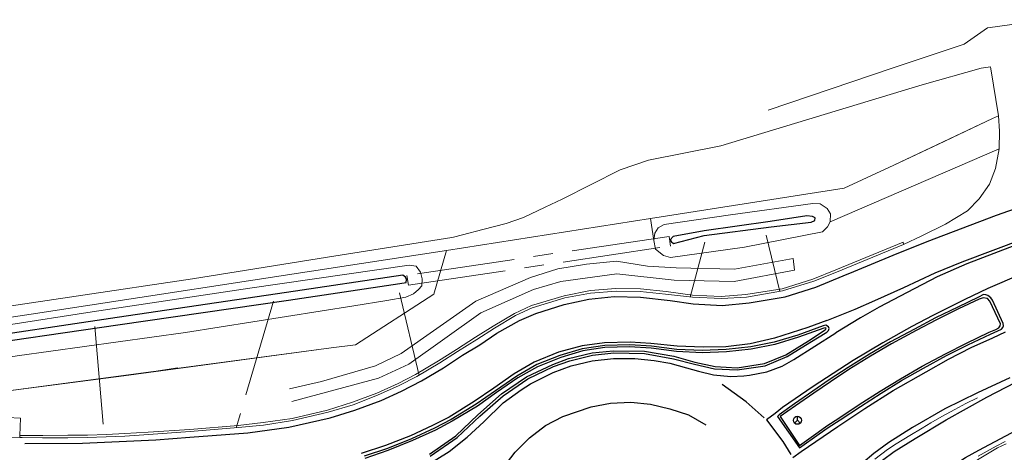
# Model space of a CAD drawing. Header units: metres. Extents: x 169249 to 194689, y 406250 to 412203.
# Tile 126 of 256: x 176067 to 176168, y 406508 to 406552. Entities that reach past the tile are written whole.
import ezdxf

# ---------------------------------------------------------------- set-up
doc = ezdxf.new("R2010")
doc.units = ezdxf.units.M
doc.linetypes.add('BGT_NLCS_N264$0$AM-AS', pattern=[16, 10, -2, 2, -2])
doc.layers.get('0').update_dxf_attribs({"linetype": 'CONTINUOUS'})
for name, color, linetype, lineweight in [('BGT_NLCS_N264$0$B-WE-AM-AS_KUNSTWERK_DUIKER-GV', 252, 'BGT_NLCS_N264$0$AM-AS', 18), ('BGT_NLCS_N264$0$B-WE-FV-GELEIDING_WILDRASTER-G', 252, 'CONTINUOUS', 18), ('BGT_NLCS_N264$0$B-WE-IE-TERREINAFSCHEIDING_KUNSTMATIG_HEKWERK-G', 252, 'BGT_NLCS_N264$0$IE-TERREINAFSCHEIDING-KUNSTMATIG', 18), ('BGT_NLCS_N264$0$B-WE-OG-BREUKLIJN-G', 252, 'CONTINUOUS', 18), ('BGT_NLCS_N264$0$B-WE-OG-TOPOGRAFIE_WATER-GV', 252, 'CONTINUOUS', 18), ('BGT_NLCS_N264$0$B-WE-OG-TOPOGRAFIE_WEG_BERM-GV', 252, 'CONTINUOUS', 18), ('BGT_NLCS_N264$0$B-WE-OG-TOPOGRAFIE_WEG_VERHARD-G', 252, 'CONTINUOUS', 18), ('BGT_NLCS_N264$0$B-WE-VW-BEWEGWIJZERING_DRAAGCONSTRUCTIE-S', 252, 'CONTINUOUS', 25), ('X-XX-AL-REFERENTIE-G', 7, 'CONTINUOUS', 18)]:
    doc.layers.add(name, color=color, linetype=linetype, lineweight=lineweight)
for name, color, linetype in [('BGT_NLCS_N264$0$B-WE-OG-TOPOGRAFIE_WATER_SLOOT-GV', 252, 'CONTINUOUS'), ('BGT_NLCS_N264$0$B-WE-OG-TOPOGRAFIE_WEG_VERKEERSEILAND-GV', 252, 'CONTINUOUS'), ('BGT_NLCS_N264$0$B-WE-VW-MARKERING-G', 252, 'CONTINUOUS')]:
    doc.layers.add(name, color=color, linetype=linetype)
doc.linetypes.add('BGT_NLCS_N264$0$IE-TERREINAFSCHEIDING-KUNSTMATIG', pattern='A,4,[82,NLCS.SHX,S=0.75,R=90,X=0,Y=0],4,-2', length=10)

# ---------------------------------------------------------------- blocks, each defined once
blk = doc.blocks.new('BGT_NLCS_N264$0$SIE-WEG_WEGWIJZER-SO')
for q in [(-0.29, -0.29), (0, 0.41), (0.29, -0.29)]:
    blk.add_line((0, 0), q)
blk.add_circle((0, 0), 0.413)
blk = doc.blocks.new('BGT_NLCS_N264')
at = {"layer": 'BGT_NLCS_N264$0$B-WE-AM-AS_KUNSTWERK_DUIKER-GV'}
for p, q in [((176137.4, 406529.24, 20.71), (176135.9, 406523.6, 21.08)), ((176143.65, 406529.95, 20.75), (176145.07, 406524.18, 20.97)), ((176106.21, 406524.05, 20.88), (176108.19, 406515.61, 21.03)), ((176093.32, 406523.21, 20.36), (176089.51, 406510.26, 20.83)), ((176075.06, 406520.6, 20.57), (176076.04, 406509.35, 20.86))]:
    blk.add_line(p, q, dxfattribs=at)
blk.add_polyline3d([(176133.89, 406528.83, 20.24), (176133.74, 406529.82, 20.24), (176106.95, 406525.83, 20.29), (176107.1, 406524.84, 20.29), (176133.89, 406528.83, 20.24)], dxfattribs=at)
at = {"layer": 'BGT_NLCS_N264$0$B-WE-FV-GELEIDING_WILDRASTER-G'}
for p, q in [((176078.03, 406515.57, 21.45), (176099.21, 406518.43, 21.55)), ((176078.03, 406515.57, 21.45), (176081.1, 406516.02, 21.43)), ((176081.1, 406516.02, 21.43), (176083.53, 406516.38, 21.42)), ((176065.69, 406513.95, 21.29), (176078.03, 406515.57, 21.45))]:
    blk.add_line(p, q, dxfattribs=at)
blk.add_polyline3d([(176099.21, 406518.43, 21.55), (176101.71, 406518.72, 21.61), (176109.7, 406523.91, 21.53), (176110.99, 406528.39, 21.61)], dxfattribs=at)
at = {"layer": 'BGT_NLCS_N264$0$B-WE-IE-TERREINAFSCHEIDING_KUNSTMATIG_HEKWERK-G'}
for p, q in [((176167.41, 406542.15, 21.59), (176166.79, 406541.88, 21.75)), ((176131.85, 406531.64, 21.6), (176110.99, 406528.39, 21.61)), ((176068.56, 406521.87, 21.68), (176032.47, 406516.34, 21.72))]:
    blk.add_line(p, q, dxfattribs=at)
for points in [[(176166.79, 406541.88, 21.75), (176161.29, 406539.26, 21.62), (176156.72, 406537.11, 21.6)], [(176156.72, 406537.11, 21.6), (176151.64, 406534.73, 21.59), (176131.85, 406531.64, 21.6)], [(176110.99, 406528.39, 21.61), (176102.3, 406527.04, 21.61), (176068.56, 406521.87, 21.68)], [(176095.21, 406512.95, 21.66), (176104.06, 406515.31, 21.74), (176107.14, 406516.74, 21.81), (176114.51, 406522.02, 21.73), (176119.9, 406524.39, 21.8), (176122.67, 406525.2, 21.86), (176128.4, 406525.99, 21.8), (176134.28, 406525.34, 21.83), (176140.39, 406525.19, 21.79), (176146.56, 406526.36, 21.66), (176146.44, 406527.55, 21.71), (176140.42, 406526.48, 21.82), (176134.46, 406526.61, 21.82), (176131.54, 406526.78, 21.64), (176128.38, 406527.3, 21.69), (176125.32, 406526.99, 21.8), (176122.39, 406526.5, 21.7), (176119.57, 406525.63, 21.71), (176113.99, 406523.21, 21.7), (176106.35, 406517.86, 21.8), (176103.75, 406516.59, 21.73), (176098.21, 406514.98, 21.73), (176094.97, 406514.23, 21.7)]]:
    blk.add_polyline3d(points, dxfattribs=at)
at = {"layer": 'BGT_NLCS_N264$0$B-WE-OG-BREUKLIJN-G'}
blk.add_polyline3d([(176154.76, 406507.03, 21.74), (176156.06, 406508.02, 21.73), (176156.96, 406508.62, 21.71), (176158.34, 406509.46, 21.71), (176159.61, 406510.23, 21.71), (176160.51, 406510.77, 21.71), (176161.61, 406511.41, 21.71), (176162.95, 406512.14, 21.7), (176164.08, 406512.74, 21.69), (176165.27, 406513.31, 21.61)], dxfattribs=at)
at = {"layer": 'BGT_NLCS_N264$0$B-WE-OG-TOPOGRAFIE_WATER-GV'}
for points in [[(176149.2, 406533.15, 21.46), (176148.43, 406533.18, 21.36), (176140.02, 406532.02, 21.41), (176133.24, 406531.03, 21.35), (176132.64, 406530.68, 21.35), (176132.29, 406530.14, 21.38), (176132.2, 406529.4, 21.46)], [(176150.21, 406531.32, 21.49), (176150.24, 406532.13, 21.44), (176149.91, 406532.68, 21.48), (176149.2, 406533.15, 21.46)], [(176132.2, 406529.4, 21.46), (176132.36, 406528.5, 21.58), (176133.16, 406527.86, 21.66), (176133.9, 406527.67, 21.67), (176141.46, 406528.71, 21.56), (176149.44, 406530.3, 21.54), (176149.94, 406530.8, 21.5), (176150.21, 406531.32, 21.49)], [(176084.33, 406519.98, 21.3), (176101.52, 406522.72, 21.51), (176104.91, 406523.27, 21.48), (176106.84, 406523.61, 21.5), (176107.63, 406523.96, 21.51), (176108.15, 406524.39, 21.46), (176108.48, 406524.77, 21.42), (176108.5, 406525.49, 21.36), (176108.34, 406526.15, 21.35), (176107.91, 406526.78, 21.34), (176107.19, 406526.88, 21.36), (176090.91, 406524.52, 21.45), (176074.79, 406522.12, 21.54), (176066.04, 406520.75, 21.5), (176051.11, 406518.43, 21.51), (176041.37, 406516.65, 21.64), (176041.25, 406515.86, 21.46), (176041.42, 406515.23, 21.37), (176041.57, 406514.66, 21.33), (176042.05, 406514.22, 21.39), (176042.82, 406514.06, 21.44), (176056.95, 406516.02, 21.3), (176067.12, 406517.62, 21.42), (176084.33, 406519.98, 21.3)]]:
    blk.add_polyline3d(points, dxfattribs=at)
at = {"layer": 'BGT_NLCS_N264$0$B-WE-OG-TOPOGRAFIE_WATER_SLOOT-GV'}
for points in [[(176137.34, 406529.9, 20.26), (176144.19, 406530.78, 20.25), (176148.28, 406531.26, 20.35), (176148.64, 406531.44, 20.33), (176148.69, 406531.7, 20.34), (176148.39, 406531.85, 20.4), (176147.83, 406531.93, 20.31), (176144.06, 406531.35, 20.22), (176137.34, 406530.38, 20.24), (176134.15, 406529.82, 20.31), (176133.84, 406529.47, 20.29), (176133.95, 406529.28, 20.3), (176134.21, 406529.09, 20.37), (176137.34, 406529.9, 20.26)], [(176106.55, 406525.84, 20.37), (176094.66, 406524.09, 20.21), (176077.34, 406521.54, 20.26), (176060.91, 406519.07, 20.32), (176043.1, 406515.81, 20.39), (176042.63, 406515.7, 20.34), (176042.54, 406515.53, 20.3), (176042.63, 406515.2, 20.28), (176042.87, 406515.04, 20.34), (176043.84, 406515.14, 20.36), (176061, 406518.38, 20.31), (176077.41, 406520.78, 20.24), (176094.84, 406523.29, 20.23), (176106.22, 406525, 20.37), (176106.88, 406525.12, 20.38), (176106.92, 406525.41, 20.32), (176106.81, 406525.66, 20.36), (176106.55, 406525.84, 20.37)]]:
    blk.add_polyline3d(points, dxfattribs=at)
at = {"layer": 'BGT_NLCS_N264$0$B-WE-OG-TOPOGRAFIE_WEG_BERM-GV'}
for p, q in [((176166.79, 406541.88, 21.75), (176156.72, 406537.11, 21.6)), ((176167.49, 406538.76, 21.62), (176150.21, 406531.32, 21.49)), ((176132.2, 406529.4, 21.46), (176131.85, 406531.64, 21.6)), ((176068.56, 406521.87, 21.68), (176032.47, 406516.34, 21.72)), ((176099.21, 406518.43, 21.55), (176081.1, 406516.02, 21.35)), ((176067.41, 406509.25, 21.5), (176067.4, 406509.47, 21.65))]:
    blk.add_line(p, q, dxfattribs=at)
for points in [[(176167.49, 406538.76, 21.62), (176167.52, 406540.57, 21.66), (176167.41, 406542.15, 21.59)], [(176157.71, 406528.99, 21.56), (176159.59, 406529.87, 21.59), (176161.98, 406531.06, 21.59), (176164.24, 406532.43, 21.6), (176165.45, 406533.67, 21.58), (176166.5, 406535.15, 21.59), (176167.09, 406536.76, 21.6), (176167.49, 406538.76, 21.62)], [(176067.4, 406509.47, 21.65), (176069.74, 406509.47, 21.63), (176072.31, 406509.49, 21.62), (176074.3, 406509.49, 21.63), (176076.25, 406509.57, 21.62), (176078.12, 406509.67, 21.65), (176080.52, 406509.79, 21.61), (176084.77, 406510.09, 21.61), (176089.71, 406510.48, 21.6), (176092.28, 406510.78, 21.59), (176095.23, 406511.22, 21.62), (176098.84, 406512.05, 21.67), (176101.4, 406512.86, 21.75), (176103.87, 406513.8, 21.75), (176106.05, 406514.78, 21.79), (176107.84, 406515.71, 21.82), (176110.19, 406517.1, 21.84), (176112.01, 406518.24, 21.87), (176113.97, 406519.51, 21.87), (176115.77, 406520.63, 21.87), (176117.94, 406521.93, 21.87), (176119.69, 406522.75, 21.87), (176123.02, 406523.74, 21.85), (176125.71, 406524.27, 21.86), (176128.32, 406524.48, 21.87), (176130.81, 406524.44, 21.86), (176133.44, 406524.17, 21.88), (176136.14, 406523.8, 21.86), (176139.08, 406523.69, 21.84), (176141.59, 406523.89, 21.79), (176145.31, 406524.47, 21.76), (176148.45, 406525.45, 21.7), (176150.77, 406526.39, 21.7), (176157.66, 406529.22, 21.68), (176157.71, 406528.99, 21.56)], [(176067.41, 406509.25, 21.5), (176067.62, 406509.25, 21.5), (176069.73, 406509.21, 21.48), (176072.3, 406509.22, 21.5), (176074.27, 406509.26, 21.5), (176076.23, 406509.34, 21.49), (176078.14, 406509.41, 21.51), (176080.54, 406509.56, 21.49), (176084.8, 406509.88, 21.49), (176089.72, 406510.27, 21.48), (176092.31, 406510.53, 21.46), (176095.27, 406510.99, 21.5), (176098.92, 406511.84, 21.55), (176101.47, 406512.61, 21.59), (176103.95, 406513.59, 21.64), (176106.15, 406514.57, 21.67), (176107.97, 406515.49, 21.69), (176110.32, 406516.89, 21.71), (176112.12, 406518.05, 21.75), (176114.1, 406519.29, 21.76), (176115.9, 406520.42, 21.75), (176118.06, 406521.72, 21.75), (176119.76, 406522.53, 21.75), (176123.08, 406523.53, 21.74), (176125.73, 406524.02, 21.75), (176128.33, 406524.23, 21.75), (176130.8, 406524.18, 21.75), (176133.37, 406523.91, 21.76), (176136.14, 406523.6, 21.75), (176139.09, 406523.46, 21.69), (176141.64, 406523.62, 21.69), (176145.35, 406524.24, 21.65), (176148.54, 406525.24, 21.58), (176150.85, 406526.15, 21.58), (176157.71, 406528.99, 21.56)], [(176081.1, 406516.02, 21.35), (176081.04, 406516.02, 21.35), (176065.69, 406513.95, 21.29)], [(176067.4, 406509.47, 21.65), (176067.47, 406511.25, 21.5), (176066.14, 406511.29, 21.54), (176063.09, 406511.42, 21.53), (176056.51, 406511.55, 21.53), (176047.57, 406511.93, 21.55), (176042.42, 406512.06, 21.54), (176032.1, 406511.92, 21.52), (176023.3, 406511.48, 21.53), (176016.38, 406510.83, 21.53), (176014.05, 406510.61, 21.53), (176005.05, 406509.59, 21.52), (175993.13, 406507.82, 21.57), (175984.23, 406506.47, 21.56), (175975.49, 406505.22, 21.55), (175974.92, 406505.14, 21.55)], [(175948.96, 406499.26, 21.57), (175963.85, 406501.47, 21.57), (175975.21, 406503.16, 21.55), (175975.78, 406503.24, 21.55), (175984.52, 406504.49, 21.56), (175993.43, 406505.84, 21.57), (176005.31, 406507.61, 21.52), (176014.26, 406508.62, 21.53), (176016.57, 406508.84, 21.53), (176023.44, 406509.48, 21.53), (176032.16, 406509.93, 21.52), (176042.41, 406510.06, 21.54), (176047.5, 406509.93, 21.55), (176056.45, 406509.55, 21.53), (176063.03, 406509.42, 21.53), (176066.07, 406509.29, 21.54), (176067.41, 406509.25, 21.5)], [(176168.08, 406508.86, 21.5), (176167.16, 406508.38, 21.52), (176165.33, 406507.35, 21.54)], [(176168.19, 406508.62, 21.52), (176167.32, 406508.22, 21.63), (176165.43, 406507.09, 21.66), (176164.35, 406506.41, 21.68)]]:
    blk.add_polyline3d(points, dxfattribs=at)
at = {"layer": 'BGT_NLCS_N264$0$B-WE-OG-TOPOGRAFIE_WEG_VERHARD-G'}
for points in [[(176143.87, 406542.73, 21.59), (176156.64, 406547.04, 21.62), (176160.52, 406548.35, 21.63), (176163.89, 406549.48, 21.63), (176166.3, 406551.13, 21.67), (176166.33, 406551.13, 21.67), (176172.48, 406551.97, 21.68)], [(176167.41, 406542.15, 21.59), (176166.62, 406546.94, 21.67), (176166.58, 406547.16, 21.67), (176166.12, 406547.09, 21.67), (176165.63, 406547, 21.67), (176159.6, 406545.3, 21.55), (176158.58, 406544.99, 21.55), (176139.05, 406539.07, 21.58), (176131.64, 406537.6, 21.62), (176128.76, 406536.61, 21.62), (176122.83, 406533.63, 21.63), (176121.09, 406532.81, 21.62), (176118.86, 406531.75, 21.61), (176117.08, 406531.12, 21.6), (176114.72, 406530.52, 21.6), (176112.64, 406529.98, 21.6), (176111.71, 406529.75, 21.59), (176111.54, 406529.72, 21.6), (176098.85, 406527.69, 21.62), (176085.05, 406525.49, 21.65), (176073.15, 406523.72, 21.68), (176051.89, 406520.55, 21.73)]]:
    blk.add_polyline3d(points, dxfattribs=at)
at = {"layer": 'BGT_NLCS_N264$0$B-WE-OG-TOPOGRAFIE_WEG_VERKEERSEILAND-GV'}
for points in [[(176148.42, 406513.98, 21.85), (176146.56, 406512.7, 21.87), (176145, 406511.58, 21.86), (176144.83, 406511.41, 21.87), (176147.07, 406508.2, 21.86), (176149.08, 406509.63, 21.85), (176150, 406510.28, 21.81), (176151.22, 406511.08, 21.81), (176153.29, 406512.44, 21.78), (176155.42, 406513.8, 21.77), (176157.51, 406515.09, 21.76), (176159.73, 406516.36, 21.74), (176162.1, 406517.63, 21.73), (176164.26, 406518.72, 21.72), (176166.6, 406519.81, 21.71), (176167.73, 406520.35, 21.7), (176167.86, 406520.51, 21.71), (176167.92, 406520.69, 21.72), (176167.87, 406520.9, 21.73), (176166.79, 406523.29, 21.76), (176166.62, 406523.55, 21.78), (176166.33, 406523.77, 21.75), (176166.1, 406523.86, 21.75), (176165.86, 406523.87, 21.75), (176165.36, 406523.62, 21.74), (176163.26, 406522.59, 21.74), (176160.98, 406521.49, 21.73), (176158.83, 406520.34, 21.76), (176156.36, 406519.04, 21.76), (176154.21, 406517.78, 21.76), (176152.04, 406516.41, 21.76), (176150.1, 406515.14, 21.81), (176148.42, 406513.98, 21.85)], [(176164.15, 406518.91, 21.84), (176166.47, 406520.02, 21.82), (176167.15, 406520.31, 21.79), (176167.45, 406520.48, 21.79), (176167.59, 406520.66, 21.81), (176167.6, 406520.87, 21.81), (176166.54, 406523.21, 21.86), (176166.27, 406523.48, 21.86), (176165.84, 406523.54, 21.84), (176165.42, 406523.4, 21.86), (176163.32, 406522.4, 21.85), (176161.08, 406521.3, 21.84), (176158.98, 406520.2, 21.84), (176156.47, 406518.82, 21.83), (176154.32, 406517.58, 21.83), (176152.13, 406516.21, 21.87), (176150.25, 406514.95, 21.91), (176148.55, 406513.8, 21.96), (176146.68, 406512.5, 21.96), (176145.09, 406511.41, 21.99), (176147.08, 406508.45, 21.97), (176148.98, 406509.82, 21.93), (176149.87, 406510.44, 21.92), (176151.1, 406511.25, 21.9), (176153.17, 406512.62, 21.87), (176155.3, 406513.98, 21.86), (176157.38, 406515.27, 21.85), (176159.6, 406516.55, 21.85), (176161.98, 406517.83, 21.85), (176164.15, 406518.91, 21.84)], [(176109.34, 406507.35, 21.81), (176112.1, 406509.27, 21.84), (176114.41, 406511.43, 21.87), (176116.79, 406513.52, 21.88), (176119.31, 406515.26, 21.89), (176121.93, 406516.52, 21.87), (176123.6, 406517.1, 21.87), (176125.92, 406517.66, 21.86), (176128.09, 406517.9, 21.87), (176131.22, 406517.85, 21.86), (176134.2, 406517.29, 21.87), (176136.33, 406516.76, 21.88), (176138.4, 406516.29, 21.88), (176140.71, 406516.18, 21.85), (176141.9, 406516.35, 21.84), (176143.55, 406516.58, 21.83), (176145.8, 406517.53, 21.77), (176148.12, 406518.97, 21.71), (176149.85, 406520.04, 21.68), (176150.03, 406520.2, 21.66), (176150.1, 406520.39, 21.66), (176150.05, 406520.58, 21.66), (176149.76, 406520.73, 21.66), (176149.48, 406520.67, 21.66), (176146.9, 406519.73, 21.7), (176144.49, 406518.99, 21.74), (176142.09, 406518.52, 21.78), (176139.58, 406518.25, 21.81), (176137.12, 406518.15, 21.82), (176134.54, 406518.26, 21.85), (176131.95, 406518.6, 21.85), (176129.72, 406518.74, 21.84), (176127.17, 406518.65, 21.84), (176124.85, 406518.32, 21.84), (176122.59, 406517.65, 21.84), (176120.22, 406516.72, 21.83), (176118.19, 406515.54, 21.85), (176116.01, 406514.03, 21.83), (176114.04, 406512.66, 21.82), (176111.46, 406511.09, 21.82), (176109.77, 406510.22, 21.8), (176107.43, 406509.12, 21.77), (176104.96, 406508.13, 21.72), (176102.6, 406507.34, 21.67)], [(176149.55, 406520.45, 21.75), (176146.97, 406519.52, 21.79), (176144.55, 406518.77, 21.85), (176142.13, 406518.3, 21.89), (176139.6, 406518.02, 21.91), (176137.12, 406517.93, 21.94), (176134.49, 406518.04, 21.95), (176131.93, 406518.38, 21.98), (176129.7, 406518.54, 21.95), (176127.18, 406518.46, 21.96), (176124.92, 406518.11, 21.95), (176122.69, 406517.44, 21.97), (176120.3, 406516.47, 21.95), (176118.3, 406515.36, 21.97), (176116.12, 406513.86, 21.95), (176114.16, 406512.46, 21.93), (176111.58, 406510.92, 21.91), (176109.89, 406510.01, 21.91), (176107.52, 406508.96, 21.88), (176105.02, 406507.92, 21.83), (176102.67, 406507.11, 21.77)], [(176109.25, 406507.55, 21.93), (176111.94, 406509.44, 21.97), (176114.21, 406511.58, 21.99), (176116.63, 406513.74, 22), (176119.19, 406515.47, 21.99), (176121.85, 406516.73, 21.97), (176123.46, 406517.32, 22), (176125.88, 406517.9, 22), (176128.03, 406518.13, 21.99), (176131.24, 406518.09, 21.97), (176134.24, 406517.56, 22), (176136.39, 406516.97, 22.01), (176138.45, 406516.53, 22.01), (176140.71, 406516.37, 21.96), (176143.48, 406516.84, 21.92), (176145.67, 406517.72, 21.89), (176147.98, 406519.14, 21.84), (176149.69, 406520.27, 21.76), (176149.75, 406520.33, 21.76), (176149.79, 406520.44, 21.77), (176149.7, 406520.46, 21.75), (176149.55, 406520.45, 21.75)]]:
    blk.add_polyline3d(points, dxfattribs=at)
at = {"layer": 'BGT_NLCS_N264$0$B-WE-VW-MARKERING-G', "linetype": 'Continuous'}
for points in [[(176152.63, 406526.22, 21.57), (176156.64, 406527.89, 21.61), (176160.13, 406529.31, 21.62), (176167.2, 406531.98, 21.57), (176172.83, 406533.96, 21.56), (176177.9, 406535.58, 21.6), (176182.77, 406536.9, 21.61), (176184.94, 406537.32, 21.62), (176185.08, 406537.34, 21.62)], [(176165.41, 406507.96, 21.56), (176170.92, 406510.91, 21.5), (176182.06, 406516.21, 21.58)], [(176143.46, 406511.27, 21.89), (176141.62, 406512.91, 21.91), (176139.16, 406514.67, 21.91)], [(176067.91, 406508.64, 21.51), (176073.79, 406508.68, 21.54), (176081.28, 406509.03, 21.5), (176084.76, 406509.29, 21.51)]]:
    blk.add_polyline3d(points, dxfattribs=at)
at = {"layer": 'BGT_NLCS_N264$0$B-WE-VW-MARKERING-G'}
for points in [[(176169.74, 406525.94, 21.74), (176166.31, 406524.5, 21.74), (176163.97, 406523.36, 21.76), (176160.7, 406521.72, 21.74), (176158.56, 406520.6, 21.73), (176155.59, 406518.95, 21.75), (176152.55, 406517.13, 21.77), (176148.47, 406514.46, 21.83), (176145.35, 406512.34, 21.89), (176144.59, 406511.71, 21.88), (176144.59, 406511.71, 21.88), (176143.71, 406511.06, 21.93), (176145.36, 406508.86, 21.91), (176146.2, 406507.52, 21.87)], [(176146.4, 406507.23, 21.88), (176147.26, 406507.84, 21.85), (176147.26, 406507.84, 21.85), (176150.99, 406510.38, 21.83), (176153.76, 406512.24, 21.76), (176156.64, 406514.05, 21.76), (176160.01, 406515.99, 21.73), (176162.29, 406517.26, 21.72), (176164.62, 406518.45, 21.75), (176166.83, 406519.45, 21.73), (176168.13, 406520.05, 21.71)], [(176149.87, 406521.21, 21.66), (176152.75, 406522.38, 21.65), (176154.77, 406523.27, 21.67), (176157.72, 406524.61, 21.67), (176160.95, 406526.09, 21.64), (176163.7, 406527.22, 21.63), (176170.04, 406529.61, 21.65)], [(176170.14, 406529.31, 21.65), (176164.17, 406527.02, 21.64), (176161.14, 406525.69, 21.66), (176158.07, 406524.09, 21.7), (176155.21, 406522.57, 21.7), (176153.29, 406521.5, 21.69), (176150.78, 406519.96, 21.7)], [(176084.76, 406509.29, 21.51), (176090.68, 406509.75, 21.52), (176094.9, 406510.32, 21.55), (176099.11, 406511.27, 21.55), (176101.64, 406512.04, 21.61), (176104.33, 406513.04, 21.67), (176106.4, 406513.98, 21.7), (176108.45, 406515.06, 21.71), (176110.68, 406516.39, 21.73), (176112.63, 406517.67, 21.77), (176114.41, 406518.75, 21.8), (176116.14, 406519.92, 21.82), (176118.47, 406521.23, 21.78), (176120.12, 406521.95, 21.78), (176123.01, 406522.87, 21.73), (176125.53, 406523.41, 21.72), (176128.14, 406523.69, 21.7), (176130.83, 406523.59, 21.83), (176133.86, 406523.26, 21.85), (176136.21, 406522.92, 21.81), (176139.16, 406522.76, 21.75), (176141.92, 406523.02, 21.73), (176145.61, 406523.63, 21.7), (176148.74, 406524.64, 21.66), (176151.53, 406525.79, 21.62), (176152.63, 406526.22, 21.57)], [(176149.87, 406521.21, 21.66), (176147.94, 406520.52, 21.69), (176144.52, 406519.41, 21.73), (176142.02, 406518.85, 21.8), (176139.54, 406518.54, 21.85), (176137.22, 406518.5, 21.86), (176134.57, 406518.59, 21.89), (176131.89, 406518.88, 21.91), (176129.76, 406519, 21.89), (176127.14, 406518.95, 21.85), (176124.85, 406518.63, 21.83), (176122.45, 406517.97, 21.81), (176119.97, 406516.97, 21.82), (176117.91, 406515.78, 21.82), (176115.83, 406514.29, 21.83), (176113.82, 406512.93, 21.83), (176111.26, 406511.33, 21.8), (176109.58, 406510.48, 21.78), (176107.33, 406509.42, 21.75), (176104.77, 406508.44, 21.72), (176102.29, 406507.63, 21.66)], [(176109.01, 406506.42, 21.81), (176111.26, 406507.84, 21.84), (176113.11, 406509.3, 21.82), (176114.81, 406510.85, 21.83), (176116.8, 406512.79, 21.84), (176118.63, 406514.15, 21.86), (176119.58, 406514.73, 21.85), (176121.91, 406515.91, 21.86), (176123.73, 406516.58, 21.87), (176125.89, 406517.1, 21.86), (176128.08, 406517.33, 21.85), (176130.26, 406517.35, 21.88), (176132.22, 406517.14, 21.91), (176133.83, 406516.85, 21.91), (176135.51, 406516.39, 21.92), (176136.75, 406516.03, 21.93), (176138.29, 406515.65, 21.93), (176140.05, 406515.5, 21.91), (176141.4, 406515.58, 21.89), (176141.97, 406515.62, 21.86), (176141.97, 406515.62, 21.86), (176143.74, 406515.99, 21.88), (176145.31, 406516.55, 21.85), (176146.48, 406517.22, 21.81), (176148.64, 406518.59, 21.76), (176150.78, 406519.96, 21.7)], [(176148.57, 406490.19, 21.85), (176149.12, 406491.82, 21.86), (176149.56, 406493.59, 21.87), (176149.85, 406495.26, 21.89), (176150.02, 406497.02, 21.88), (176150.31, 406498.86, 21.86), (176150.77, 406500.36, 21.83), (176151.33, 406501.79, 21.8), (176151.95, 406503, 21.8), (176152.62, 406503.97, 21.77), (176153.36, 406504.93, 21.75), (176154.35, 406505.93, 21.71), (176155.57, 406506.93, 21.7), (176156.76, 406507.83, 21.68), (176158.9, 406509.17, 21.64), (176162.07, 406511.07, 21.64), (176166.21, 406513.4, 21.61), (176174.2, 406517.5, 21.6)], [(176168.58, 406515.37, 21.63), (176165.28, 406513.84, 21.63), (176161.93, 406512.19, 21.64), (176158.62, 406510.3, 21.65), (176156.21, 406508.76, 21.67), (176154.66, 406507.64, 21.68), (176153.53, 406506.67, 21.73), (176152.32, 406505.31, 21.75), (176151.48, 406504.23, 21.78), (176150.79, 406502.98, 21.82), (176150.32, 406502.17, 21.83), (176150.09, 406501.51, 21.81), (176150.09, 406501.51, 21.81), (176149.73, 406500.56, 21.85), (176149.45, 406499.5, 21.87), (176149.23, 406498.72, 21.88), (176149.04, 406497.55, 21.89), (176148.9, 406496.32, 21.9), (176148.69, 406494.88, 21.89), (176148.46, 406493.8, 21.89), (176148.11, 406492.48, 21.91), (176147.81, 406491.38, 21.89), (176147.37, 406490.18, 21.87)], [(176116.8, 406506.16, 21.95), (176118.02, 406507.75, 21.95), (176119.49, 406509.21, 21.97), (176121.12, 406510.48, 21.98), (176122.88, 406511.41, 21.97), (176125.8, 406512.4, 21.97), (176127.77, 406512.78, 21.96), (176129.82, 406512.88, 21.95), (176131.85, 406512.67, 21.95), (176133.82, 406512.18, 21.97), (176135.73, 406511.57, 21.97), (176137.51, 406510.54, 21.98)], [(176154, 406493.5, 21.81), (176154.59, 406495.74, 21.8), (176155.02, 406497.55, 21.74), (176155.7, 406499.27, 21.72), (176156.49, 406500.82, 21.71), (176157.65, 406502.19, 21.65), (176159.08, 406503.54, 21.64), (176160.86, 406505, 21.61), (176162.46, 406506.2, 21.57), (176164.04, 406507.23, 21.57), (176165.41, 406507.96, 21.56)]]:
    blk.add_polyline3d(points, dxfattribs=at)
at = {"layer": 'BGT_NLCS_N264$0$B-WE-VW-BEWEGWIJZERING_DRAAGCONSTRUCTIE-S', "color": 7}
blk.add_blockref('BGT_NLCS_N264$0$SIE-WEG_WEGWIJZER-SO', (176146.86, 406511.02, 21.88), dxfattribs=at)

msp = doc.modelspace()

# ---------------------------------------------------------------- block references
at = {"layer": 'X-XX-AL-REFERENTIE-G'}
msp.add_blockref('BGT_NLCS_N264', (0, 0), dxfattribs=at)

doc.saveas('drawing.dxf')
